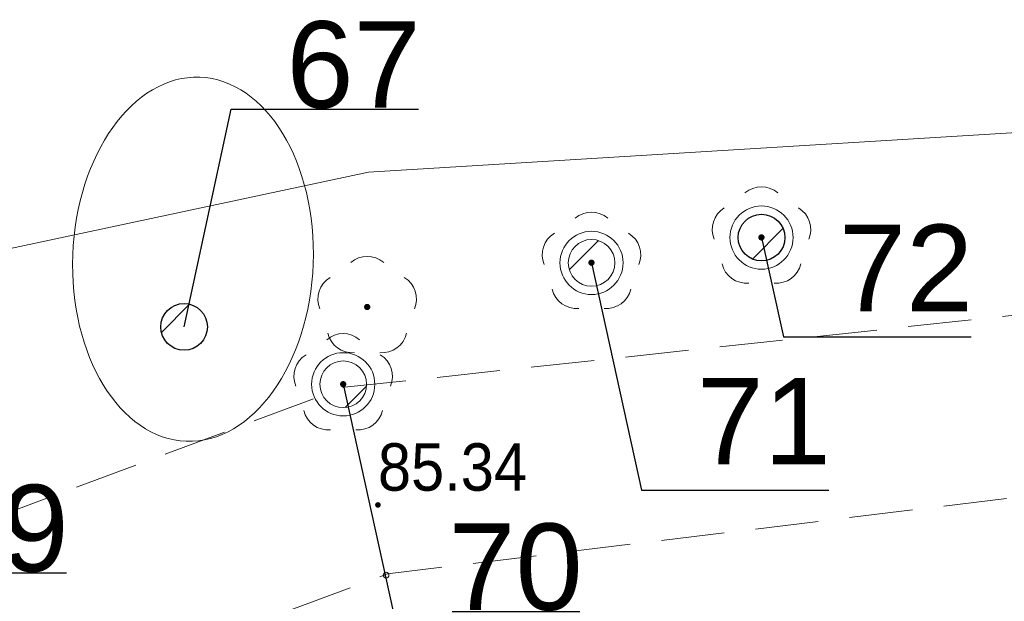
# Model space of a CAD drawing. Header units: metres. Extents: x 6540907 to 6541833, y 5893434 to 5894895.
# Tile 48 of 256: x 6541180 to 6541196, y 5893721 to 5893730. Entities that reach past the tile are written whole.
import ezdxf
from ezdxf import colors
from ezdxf.entities.mleader import LeaderData, LeaderLine
from ezdxf.enums import TextEntityAlignment as Align
from ezdxf.math import Vec2, Vec3

# ---------------------------------------------------------------- set-up
doc = ezdxf.new("R2010")
doc.units = ezdxf.units.M
doc.header["$MEASUREMENT"] = 0
doc.linetypes.add('1.0_0.5', pattern=[1.5, 1, -0.5])
doc.layers.get('0').update_dxf_attribs({"color": 2, "linetype": 'CONTINUOUS', "lineweight": 5})
for name, color, linetype, lineweight in [('140-Punkty robocze', 251, 'CONTINUOUS', 9), ('chodnik', 251, 'CONTINUOUS', 9), ('drzewo liściaste', 251, 'CONTINUOUS', 9), ('pikieta sztuczna', 251, 'CONTINUOUS', 9), ('pikieta sztuczna-Atr2', 251, 'CONTINUOUS', 9), ('przewód elektroenergetyczny podziemny', 251, 'CONTINUOUS', 9), ('z_g_drzewa do usuniecia', 10, 'CONTINUOUS', 20), ('z_i_drzewa_liściste_korony', 66, 'CONTINUOUS', 20), ('z_i_drzewa_opis', 7, 'CONTINUOUS', 25)]:
    doc.layers.add(name, color=color, linetype=linetype, lineweight=lineweight)
doc.styles.add('Opisowy', font='arial.ttf')
doc.styles.get("Standard").update_dxf_attribs({"font": 'Arial', "width": 0.75})

# ---------------------------------------------------------------- blocks, each defined once
blk = doc.blocks.new('OP021')
at = {"linetype": 'Continuous', "lineweight": 13}
h = blk.add_hatch(color=0, dxfattribs=at)
edge = h.paths.add_edge_path()
edge.add_arc((0, 0), 0.05, 0, 360)
at = {"color": 0, "linetype": 'Continuous', "lineweight": 13}
for centre, start, end in [((0, 0.4), 49.272, 130.728), ((-0.38, 0.124), 121.308, 202.548), ((0.38, 0.124), 337.452, 58.692), ((-0.235, -0.324), 193.221, 274.871), ((0.235, -0.324), 265.129, 346.7789999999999)]:
    blk.add_arc(centre, 0.4, start, end, dxfattribs=at)
blk = doc.blocks.new('PW01')
at = {"linetype": 'Continuous', "lineweight": 13}
h = blk.add_hatch(color=0, dxfattribs=at)
edge = h.paths.add_edge_path()
edge.add_arc((0, 0), 0.045, 0, 360)
blk = doc.blocks.new('PIKIETA')
at = {"color": 0}
blk.add_circle((0, 0), 0.045, dxfattribs=at)
blk = doc.blocks.new('_None')
blk = doc.blocks.new('punkt')
h = blk.add_hatch()
h.set_pattern_fill('ANSI32', color=256, scale=0.2)
h.set_pattern_definition([(45, (-4781848.87, -5644337.08), (-1.347038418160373, 1.347038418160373), []), (45, (-4781847.971974, -5644337.08), (-1.347038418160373, 1.347038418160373), [])])
edge = h.paths.add_edge_path()
edge.add_arc((0, 0), 0.2429884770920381, 0, 360)
blk.add_circle((0, 0), 0.2429884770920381)

msp = doc.modelspace()

# ---------------------------------------------------------------- linework, layer by layer
at = {"layer": 'chodnik', "linetype": '1.0_0.5', "lineweight": 18, "flags": 128}
msp.add_lwpolyline([(6541148.09, 5893710.203154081), (6541121.4, 5893696.703154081), (6541122.75, 5893694.81315408), (6541149.27, 5893707.44315408), (6541185.84, 5893721.06315408), (6541214.53, 5893724.55315408), (6541220.14, 5893724.06315408), (6541232.78, 5893720.54315408), (6541273.74, 5893698.72315408), (6541292.32, 5893691.73315408), (6541299.58, 5893690.08315408), (6541311.46, 5893689.823154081), (6541320.71, 5893691.52315408), (6541358.75, 5893703.01315408), (6541381.84, 5893702.76315408), (6541383.11, 5893702.283154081), (6541394.29, 5893699.46315408), (6541417.15, 5893690.50315408), (6541419.74, 5893688.413154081), (6541430.87, 5893678.663154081), (6541433.75, 5893676.30315408), (6541442.13, 5893664.703154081), (6541450.88, 5893651.85315408), (6541461.26, 5893638.50315408), (6541472.88, 5893627.113154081), (6541484.16, 5893618.953154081), (6541492.85, 5893614.033154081), (6541512, 5893607.15315408), (6541515.21, 5893606.55315408), (6541516.3, 5893609.15315408), (6541512.94, 5893609.993154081), (6541494.11, 5893616.77315408), (6541485.78, 5893621.47315408), (6541474.82, 5893629.413154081), (6541463.5, 5893640.50315408), (6541453.3, 5893653.613154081), (6541444.59, 5893666.42315408), (6541435.95, 5893678.38315408), (6541432.81, 5893680.953154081), (6541421.67, 5893690.71315408), (6541418.67, 5893693.12315408), (6541395.21, 5893702.323154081), (6541384.01, 5893705.14315408), (6541382.4, 5893705.76315408), (6541358.33, 5893706.01315408), (6541320.17, 5893694.50315408), (6541310.58, 5893692.44315408), (6541305.73, 5893692.42315408), (6541301.24, 5893692.62315408), (6541301.24, 5893692.62315408), (6541293.42, 5893694.87315408), (6541277.75, 5893700.703154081), (6541274.98, 5893701.48315408), (6541233.63, 5893723.15315408), (6541220.53, 5893727.12315408), (6541214.73, 5893727.19315408), (6541185.16, 5893724.01315408)], close=True, dxfattribs=at)
at = {"layer": 'przewód elektroenergetyczny podziemny', "linetype": 'Continuous', "lineweight": 18, "flags": 128}
msp.add_lwpolyline([(6541200.55, 5893728.33315408), (6541185.54, 5893727.413154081), (6541173.78, 5893724.913154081), (6541160.62, 5893718.46315408), (6541149.21, 5893713.50315408), (6541140.47, 5893709.30315408), (6541121.76, 5893700.863154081), (6541109.97, 5893695.04315408), (6541094.7, 5893688.63315408), (6541082.25, 5893681.493154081), (6541069.32, 5893672.51315408), (6541060.42, 5893665.89315408), (6541045.21, 5893655.33315408)], dxfattribs=at)
at = {"layer": 'z_g_drzewa do usuniecia', "linetype": 'Continuous'}
for centre in [(6541189.07089545, 5893725.980744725), (6541185.14089545, 5893724.060744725)]:
    msp.add_circle(centre, 0.5, dxfattribs=at)
at = {"layer": 'z_i_drzewa_liściste_korony', "linetype": 'Continuous'}
msp.add_circle((6541191.76089545, 5893726.380744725), 0.5, dxfattribs=at)
msp.add_ellipse((6541182.76366082, 5893726.038162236), major_axis=(-0.1066278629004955, -2.878952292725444), ratio=0.6608421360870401, dxfattribs=at)

# ---------------------------------------------------------------- block references
at = {"layer": '140-Punkty robocze', "linetype": 'Continuous', "lineweight": 13}
msp.add_blockref('PIKIETA', (6541185.82, 5893721.04315408), dxfattribs=at)
at = {"layer": 'drzewo liściaste', "linetype": 'Continuous', "lineweight": 18}
for p in [(6541191.76, 5893726.38315408), (6541191.76, 5893726.38315408), (6541191.76, 5893726.38315408), (6541189.07, 5893725.98315408), (6541189.07, 5893725.98315408), (6541189.07, 5893725.98315408), (6541185.52, 5893725.283154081), (6541185.52, 5893725.283154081), (6541185.52, 5893725.283154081), (6541185.14, 5893724.06315408), (6541185.14, 5893724.06315408), (6541185.14, 5893724.06315408)]:
    msp.add_blockref('OP021', p, dxfattribs=at)
at = {"layer": 'pikieta sztuczna', "linetype": 'Continuous', "lineweight": 13}
msp.add_blockref('PW01', (6541185.69, 5893722.15315408), dxfattribs=at)
at = {"layer": 'z_g_drzewa do usuniecia', "linetype": 'Continuous', "xscale": 1.520278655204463, "yscale": 1.520278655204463, "zscale": 1.520278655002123}
for p in [(6541189.07089545, 5893725.980744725), (6541185.14089545, 5893724.060744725)]:
    msp.add_blockref('punkt', p, dxfattribs=at)
at = {"layer": 'z_i_drzewa_opis', "ltscale": 0.01, "xscale": 1.520278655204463, "yscale": 1.520278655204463, "zscale": 1.520278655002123}
for p in [(6541191.76089545, 5893726.380744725), (6541182.621867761, 5893724.968704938)]:
    msp.add_blockref('punkt', p, dxfattribs=at)

# ---------------------------------------------------------------- texts
at = {"layer": 'pikieta sztuczna-Atr2', "width": 0.9}
msp.add_text('85.34', height=0.75, dxfattribs=at).set_placement((6541185.69, 5893722.15315408), align=Align.BOTTOM_LEFT)

# ---------------------------------------------------------------- leaders
at = {"layer": 'z_g_drzewa do usuniecia', "linetype": 'Continuous'}
ml = msp.add_multileader_mtext('Standard', dxfattribs=at)
ml.set_content('71', color=256, style='Opisowy')
ml.set_leader_properties()
ml.set_arrow_properties(name='NONE')
ml.build(insert=Vec2(0, 0))
ml.multileader.update_dxf_attribs({"has_dogleg": 0, "text_left_attachment_type": 6, "text_right_attachment_type": 5, "text_top_attachment_type": 0, "text_bottom_attachment_type": 0, "dogleg_length": 1.91433062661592, "arrow_head_size": 7.005444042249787})
ctx = ml.context
ctx.base_point, ctx.char_height, ctx.arrow_head_size, ctx.landing_gap_size, ctx.plane_origin, ctx.plane_x_axis, ctx.plane_y_axis = Vec3(6541189.859553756, 5893722.388342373), 1.368250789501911, 7.005444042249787, 0.8756805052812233, Vec3(6541182.488434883, 5893718.004278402), Vec3(1, -1.49998432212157e-15), Vec3(1.49998432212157e-15, 1)
ctx.left_attachment, ctx.right_attachment, ctx.attachment_type = 6, 5, 2
notes = []
notes.append((ctx, [(1, (1, 1, 0), (6541186.818996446, 5893722.388342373), (1, -1.49998432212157e-15), 3.040557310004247, [(0, [(6541189.07089545, 5893725.980744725), (6541189.859553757, 5893722.388342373), (6541189.859553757, 5893722.388342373), (6541189.859553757, 5893722.388342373), (6541189.859553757, 5893722.388342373), (6541189.859553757, 5893722.388342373), (6541189.859553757, 5893722.388342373), (6541189.859553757, 5893722.388342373), (6541189.859553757, 5893722.388342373), (6541189.859553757, 5893722.388342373), (6541189.859553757, 5893722.388342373), (6541189.859553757, 5893722.388342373), (6541189.859553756, 5893722.388342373), (6541189.859553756, 5893722.388342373), (6541189.859553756, 5893722.388342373), (6541189.859553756, 5893722.388342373), (6541189.859553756, 5893722.388342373), (6541189.859553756, 5893722.388342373), (6541189.859553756, 5893722.388342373), (6541189.859553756, 5893722.388342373), (6541189.859553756, 5893722.388342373), (6541189.859553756, 5893722.388342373), (6541189.859553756, 5893722.388342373), (6541189.859553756, 5893722.388342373), (6541189.859553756, 5893722.388342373), (6541189.859553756, 5893722.388342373), (6541189.859553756, 5893722.388342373), (6541189.859553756, 5893722.388342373), (6541189.859553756, 5893722.388342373), (6541189.859553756, 5893722.388342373), (6541189.859553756, 5893722.388342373), (6541189.859553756, 5893722.388342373), (6541189.859553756, 5893722.388342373), (6541189.859553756, 5893722.388342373), (6541189.859553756, 5893722.388342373), (6541189.859553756, 5893722.388342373), (6541189.859553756, 5893722.388342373), (6541189.859553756, 5893722.388342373), (6541189.859553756, 5893722.388342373), (6541189.859553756, 5893722.388342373), (6541189.859553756, 5893722.388342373), (6541189.859553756, 5893722.388342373), (6541189.859553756, 5893722.388342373), (6541189.859553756, 5893722.388342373), (6541189.859553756, 5893722.388342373), (6541189.859553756, 5893722.388342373), (6541189.859553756, 5893722.388342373), (6541189.859553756, 5893722.388342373), (6541189.859553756, 5893722.388342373), (6541189.859553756, 5893722.388342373), (6541189.859553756, 5893722.388342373), (6541189.859553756, 5893722.388342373), (6541189.859553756, 5893722.388342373), (6541189.859553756, 5893722.388342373), (6541189.859553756, 5893722.388342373), (6541189.859553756, 5893722.388342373), (6541189.859553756, 5893722.388342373), (6541189.859553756, 5893722.388342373), (6541189.859553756, 5893722.388342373), (6541189.859553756, 5893722.388342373), (6541189.859553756, 5893722.388342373), (6541189.859553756, 5893722.388342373), (6541189.859553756, 5893722.388342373), (6541189.859553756, 5893722.388342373), (6541189.859553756, 5893722.388342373), (6541189.859553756, 5893722.388342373), (6541189.859553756, 5893722.388342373), (6541189.859553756, 5893722.388342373), (6541189.859553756, 5893722.388342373), (6541189.859553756, 5893722.388342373), (6541189.859553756, 5893722.388342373), (6541189.859553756, 5893722.388342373), (6541189.859553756, 5893722.388342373), (6541189.859553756, 5893722.388342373), (6541189.859553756, 5893722.388342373), (6541189.859553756, 5893722.388342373), (6541189.859553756, 5893722.388342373), (6541189.859553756, 5893722.388342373), (6541189.859553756, 5893722.388342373), (6541189.859553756, 5893722.388342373), (6541189.859553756, 5893722.388342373), (6541189.859553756, 5893722.388342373), (6541189.859553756, 5893722.388342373), (6541189.859553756, 5893722.388342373), (6541189.859553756, 5893722.388342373), (6541189.859553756, 5893722.388342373), (6541189.859553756, 5893722.388342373), (6541189.859553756, 5893722.388342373), (6541189.859553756, 5893722.388342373), (6541189.859553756, 5893722.388342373), (6541189.859553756, 5893722.388342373), (6541189.859553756, 5893722.388342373), (6541189.859553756, 5893722.388342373), (6541189.859553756, 5893722.388342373), (6541189.859553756, 5893722.388342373), (6541189.859553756, 5893722.388342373), (6541189.859553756, 5893722.388342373), (6541189.859553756, 5893722.388342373), (6541189.859553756, 5893722.388342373), (6541189.859553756, 5893722.388342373), (6541189.859553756, 5893722.388342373), (6541189.859553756, 5893722.388342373), (6541189.859553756, 5893722.388342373), (6541189.859553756, 5893722.388342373), (6541189.859553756, 5893722.388342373), (6541189.859553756, 5893722.388342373), (6541189.859553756, 5893722.388342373), (6541189.859553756, 5893722.388342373), (6541189.859553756, 5893722.388342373), (6541189.859553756, 5893722.388342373), (6541189.859553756, 5893722.388342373), (6541189.859553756, 5893722.388342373), (6541189.859553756, 5893722.388342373), (6541189.859553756, 5893722.388342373), (6541189.859553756, 5893722.388342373), (6541189.859553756, 5893722.388342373), (6541189.859553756, 5893722.388342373), (6541189.859553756, 5893722.388342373), (6541189.859553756, 5893722.388342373), (6541189.859553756, 5893722.388342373), (6541189.859553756, 5893722.388342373), (6541189.859553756, 5893722.388342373), (6541189.859553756, 5893722.388342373), (6541189.859553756, 5893722.388342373), (6541189.859553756, 5893722.388342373), (6541189.859553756, 5893722.388342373)], 256, [])])]))
ctx.mtext.insert, ctx.mtext.text_direction, ctx.mtext.rotation, ctx.mtext.flow_direction = Vec3(6541190.735234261, 5893724.161655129), Vec3(1, -1.49998432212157e-15), -1.49998432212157e-15, 5
ml = msp.add_multileader_mtext('Standard', dxfattribs=at)
ml.set_content('70', color=256, style='Opisowy')
ml.set_leader_properties()
ml.set_arrow_properties(name='NONE')
ml.build(insert=Vec2(0, 0))
ml.multileader.update_dxf_attribs({"has_dogleg": 0, "text_left_attachment_type": 6, "text_right_attachment_type": 5, "text_top_attachment_type": 0, "text_bottom_attachment_type": 0, "dogleg_length": 1.91433062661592, "arrow_head_size": 7.005444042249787})
ctx = ml.context
ctx.base_point, ctx.char_height, ctx.arrow_head_size, ctx.landing_gap_size, ctx.plane_origin, ctx.plane_x_axis, ctx.plane_y_axis = Vec3(6541185.929553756, 5893720.468342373), 1.368250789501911, 7.005444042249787, 0.8756805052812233, Vec3(6541178.558434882, 5893716.084278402), Vec3(1, -1.49998432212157e-15), Vec3(1.49998432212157e-15, 1)
ctx.left_attachment, ctx.right_attachment, ctx.attachment_type = 6, 5, 2
notes.append((ctx, [(1, (1, 1, 0), (6541182.888996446, 5893720.468342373), (1, -1.49998432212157e-15), 3.040557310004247, [(0, [(6541185.14089545, 5893724.060744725), (6541185.929553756, 5893720.468342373), (6541185.929553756, 5893720.468342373), (6541185.929553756, 5893720.468342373), (6541185.929553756, 5893720.468342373), (6541185.929553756, 5893720.468342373), (6541185.929553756, 5893720.468342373), (6541185.929553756, 5893720.468342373), (6541185.929553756, 5893720.468342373), (6541185.929553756, 5893720.468342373), (6541185.929553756, 5893720.468342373), (6541185.929553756, 5893720.468342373), (6541185.929553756, 5893720.468342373), (6541185.929553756, 5893720.468342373), (6541185.929553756, 5893720.468342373), (6541185.929553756, 5893720.468342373), (6541185.929553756, 5893720.468342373), (6541185.929553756, 5893720.468342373), (6541185.929553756, 5893720.468342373), (6541185.929553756, 5893720.468342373), (6541185.929553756, 5893720.468342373), (6541185.929553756, 5893720.468342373), (6541185.929553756, 5893720.468342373), (6541185.929553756, 5893720.468342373), (6541185.929553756, 5893720.468342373), (6541185.929553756, 5893720.468342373), (6541185.929553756, 5893720.468342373), (6541185.929553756, 5893720.468342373), (6541185.929553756, 5893720.468342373), (6541185.929553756, 5893720.468342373), (6541185.929553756, 5893720.468342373), (6541185.929553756, 5893720.468342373), (6541185.929553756, 5893720.468342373), (6541185.929553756, 5893720.468342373), (6541185.929553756, 5893720.468342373), (6541185.929553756, 5893720.468342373), (6541185.929553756, 5893720.468342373), (6541185.929553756, 5893720.468342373), (6541185.929553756, 5893720.468342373), (6541185.929553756, 5893720.468342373), (6541185.929553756, 5893720.468342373), (6541185.929553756, 5893720.468342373), (6541185.929553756, 5893720.468342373), (6541185.929553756, 5893720.468342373), (6541185.929553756, 5893720.468342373), (6541185.929553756, 5893720.468342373), (6541185.929553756, 5893720.468342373), (6541185.929553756, 5893720.468342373), (6541185.929553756, 5893720.468342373), (6541185.929553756, 5893720.468342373), (6541185.929553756, 5893720.468342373), (6541185.929553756, 5893720.468342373), (6541185.929553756, 5893720.468342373), (6541185.929553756, 5893720.468342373), (6541185.929553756, 5893720.468342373), (6541185.929553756, 5893720.468342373), (6541185.929553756, 5893720.468342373), (6541185.929553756, 5893720.468342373), (6541185.929553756, 5893720.468342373), (6541185.929553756, 5893720.468342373), (6541185.929553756, 5893720.468342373), (6541185.929553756, 5893720.468342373), (6541185.929553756, 5893720.468342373), (6541185.929553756, 5893720.468342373), (6541185.929553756, 5893720.468342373), (6541185.929553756, 5893720.468342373), (6541185.929553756, 5893720.468342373), (6541185.929553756, 5893720.468342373), (6541185.929553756, 5893720.468342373), (6541185.929553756, 5893720.468342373), (6541185.929553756, 5893720.468342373), (6541185.929553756, 5893720.468342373), (6541185.929553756, 5893720.468342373), (6541185.929553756, 5893720.468342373), (6541185.929553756, 5893720.468342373), (6541185.929553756, 5893720.468342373), (6541185.929553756, 5893720.468342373), (6541185.929553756, 5893720.468342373), (6541185.929553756, 5893720.468342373), (6541185.929553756, 5893720.468342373), (6541185.929553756, 5893720.468342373), (6541185.929553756, 5893720.468342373), (6541185.929553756, 5893720.468342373), (6541185.929553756, 5893720.468342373), (6541185.929553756, 5893720.468342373), (6541185.929553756, 5893720.468342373), (6541185.929553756, 5893720.468342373), (6541185.929553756, 5893720.468342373), (6541185.929553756, 5893720.468342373), (6541185.929553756, 5893720.468342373), (6541185.929553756, 5893720.468342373), (6541185.929553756, 5893720.468342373), (6541185.929553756, 5893720.468342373), (6541185.929553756, 5893720.468342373), (6541185.929553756, 5893720.468342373), (6541185.929553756, 5893720.468342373), (6541185.929553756, 5893720.468342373), (6541185.929553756, 5893720.468342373), (6541185.929553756, 5893720.468342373), (6541185.929553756, 5893720.468342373), (6541185.929553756, 5893720.468342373), (6541185.929553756, 5893720.468342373), (6541185.929553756, 5893720.468342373), (6541185.929553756, 5893720.468342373), (6541185.929553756, 5893720.468342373), (6541185.929553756, 5893720.468342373), (6541185.929553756, 5893720.468342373), (6541185.929553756, 5893720.468342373), (6541185.929553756, 5893720.468342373), (6541185.929553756, 5893720.468342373), (6541185.929553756, 5893720.468342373), (6541185.929553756, 5893720.468342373), (6541185.929553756, 5893720.468342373), (6541185.929553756, 5893720.468342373), (6541185.929553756, 5893720.468342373), (6541185.929553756, 5893720.468342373), (6541185.929553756, 5893720.468342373), (6541185.929553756, 5893720.468342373), (6541185.929553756, 5893720.468342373), (6541185.929553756, 5893720.468342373), (6541185.929553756, 5893720.468342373), (6541185.929553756, 5893720.468342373), (6541185.929553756, 5893720.468342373), (6541185.929553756, 5893720.468342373), (6541185.929553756, 5893720.468342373), (6541185.929553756, 5893720.468342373)], 256, [])])]))
ctx.mtext.insert, ctx.mtext.text_direction, ctx.mtext.rotation, ctx.mtext.flow_direction = Vec3(6541186.805234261, 5893721.859926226), Vec3(1, -1.49998432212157e-15), -1.49998432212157e-15, 5
ml = msp.add_multileader_mtext('Standard', dxfattribs=at)
ml.set_content('69', color=256, style='Opisowy')
ml.set_leader_properties()
ml.set_arrow_properties(name='NONE')
ml.build(insert=Vec2(0, 0))
ml.multileader.update_dxf_attribs({"has_dogleg": 0, "text_left_attachment_type": 6, "text_right_attachment_type": 5, "text_top_attachment_type": 0, "text_bottom_attachment_type": 0, "dogleg_length": 1.91433062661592, "arrow_head_size": 7.005444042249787})
ctx = ml.context
ctx.base_point, ctx.char_height, ctx.arrow_head_size, ctx.landing_gap_size, ctx.plane_origin, ctx.plane_x_axis, ctx.plane_y_axis = Vec3(6541177.794951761, 5893721.079711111), 1.368250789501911, 7.005444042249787, 0.8756805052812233, Vec3(6541170.718434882, 5893715.274278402), Vec3(1, -1.49998432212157e-15), Vec3(1.49998432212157e-15, 1)
ctx.left_attachment, ctx.right_attachment, ctx.attachment_type = 6, 5, 2
notes.append((ctx, [(1, (1, 1, 0), (6541174.754394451, 5893721.079711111), (1, -1.49998432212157e-15), 3.040557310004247, [(0, [(6541177.30089545, 5893723.250744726), (6541177.794951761, 5893721.079711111), (6541177.794951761, 5893721.079711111), (6541177.794951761, 5893721.079711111), (6541177.794951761, 5893721.079711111), (6541177.794951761, 5893721.079711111), (6541177.794951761, 5893721.079711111), (6541177.794951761, 5893721.079711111), (6541177.794951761, 5893721.079711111), (6541177.794951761, 5893721.079711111), (6541177.794951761, 5893721.079711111), (6541177.794951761, 5893721.079711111), (6541177.794951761, 5893721.079711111), (6541177.794951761, 5893721.079711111), (6541177.794951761, 5893721.079711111), (6541177.794951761, 5893721.079711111), (6541177.794951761, 5893721.079711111), (6541177.794951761, 5893721.079711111), (6541177.794951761, 5893721.079711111), (6541177.794951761, 5893721.079711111), (6541177.794951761, 5893721.079711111), (6541177.794951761, 5893721.079711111), (6541177.794951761, 5893721.079711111), (6541177.794951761, 5893721.079711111), (6541177.794951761, 5893721.079711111), (6541177.794951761, 5893721.079711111), (6541177.794951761, 5893721.079711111), (6541177.794951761, 5893721.079711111), (6541177.794951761, 5893721.079711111), (6541177.794951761, 5893721.079711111), (6541177.794951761, 5893721.079711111), (6541177.794951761, 5893721.079711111), (6541177.794951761, 5893721.079711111), (6541177.794951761, 5893721.079711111), (6541177.794951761, 5893721.079711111), (6541177.794951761, 5893721.079711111), (6541177.794951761, 5893721.079711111), (6541177.794951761, 5893721.079711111), (6541177.794951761, 5893721.079711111), (6541177.794951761, 5893721.079711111), (6541177.794951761, 5893721.079711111), (6541177.794951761, 5893721.079711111), (6541177.794951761, 5893721.079711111), (6541177.794951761, 5893721.079711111), (6541177.794951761, 5893721.079711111), (6541177.794951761, 5893721.079711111), (6541177.794951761, 5893721.079711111), (6541177.794951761, 5893721.079711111), (6541177.794951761, 5893721.079711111), (6541177.794951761, 5893721.079711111), (6541177.794951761, 5893721.079711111), (6541177.794951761, 5893721.079711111), (6541177.794951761, 5893721.079711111), (6541177.794951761, 5893721.079711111), (6541177.794951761, 5893721.079711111), (6541177.794951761, 5893721.079711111), (6541177.794951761, 5893721.079711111), (6541177.794951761, 5893721.079711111), (6541177.794951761, 5893721.079711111), (6541177.794951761, 5893721.079711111), (6541177.794951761, 5893721.079711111), (6541177.794951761, 5893721.079711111), (6541177.794951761, 5893721.079711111), (6541177.794951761, 5893721.079711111), (6541177.794951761, 5893721.079711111), (6541177.794951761, 5893721.079711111), (6541177.794951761, 5893721.079711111), (6541177.794951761, 5893721.079711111), (6541177.794951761, 5893721.079711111), (6541177.794951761, 5893721.079711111), (6541177.794951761, 5893721.079711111), (6541177.794951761, 5893721.079711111), (6541177.794951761, 5893721.079711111), (6541177.794951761, 5893721.079711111), (6541177.794951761, 5893721.079711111), (6541177.794951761, 5893721.079711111), (6541177.794951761, 5893721.079711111), (6541177.794951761, 5893721.079711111), (6541177.794951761, 5893721.079711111), (6541177.794951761, 5893721.079711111), (6541177.794951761, 5893721.079711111), (6541177.794951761, 5893721.079711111), (6541177.794951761, 5893721.079711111), (6541177.794951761, 5893721.079711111), (6541177.794951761, 5893721.079711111), (6541177.794951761, 5893721.079711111), (6541177.794951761, 5893721.079711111), (6541177.794951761, 5893721.079711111), (6541177.794951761, 5893721.079711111), (6541177.794951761, 5893721.079711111), (6541177.794951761, 5893721.079711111), (6541177.794951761, 5893721.079711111), (6541177.794951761, 5893721.079711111), (6541177.794951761, 5893721.079711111), (6541177.794951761, 5893721.079711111), (6541177.794951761, 5893721.079711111), (6541177.794951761, 5893721.079711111), (6541177.794951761, 5893721.079711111), (6541177.794951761, 5893721.079711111), (6541177.794951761, 5893721.079711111), (6541177.794951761, 5893721.079711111), (6541177.794951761, 5893721.079711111), (6541177.794951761, 5893721.079711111), (6541177.794951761, 5893721.079711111), (6541177.794951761, 5893721.079711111), (6541177.794951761, 5893721.079711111), (6541177.794951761, 5893721.079711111), (6541177.794951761, 5893721.079711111), (6541177.794951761, 5893721.079711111), (6541177.794951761, 5893721.079711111), (6541177.794951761, 5893721.079711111), (6541177.794951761, 5893721.079711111), (6541177.794951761, 5893721.079711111), (6541177.794951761, 5893721.079711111), (6541177.794951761, 5893721.079711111), (6541177.794951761, 5893721.079711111), (6541177.794951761, 5893721.079711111), (6541177.794951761, 5893721.079711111), (6541177.794951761, 5893721.079711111), (6541177.794951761, 5893721.079711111), (6541177.794951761, 5893721.079711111), (6541177.794951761, 5893721.079711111), (6541177.794951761, 5893721.079711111), (6541177.794951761, 5893721.079711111), (6541177.794951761, 5893721.079711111), (6541177.794951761, 5893721.079711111)], 256, [])])]))
ctx.mtext.insert, ctx.mtext.text_direction, ctx.mtext.rotation, ctx.mtext.flow_direction = Vec3(6541178.670632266, 5893722.471294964), Vec3(1, -1.49998432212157e-15), -1.49998432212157e-15, 5
at = {"layer": 'z_i_drzewa_opis'}
ml = msp.add_multileader_mtext('Standard', dxfattribs=at)
ml.set_content('67', color=256, style='Opisowy')
ml.set_leader_properties()
ml.set_arrow_properties(name='NONE')
ml.build(insert=Vec2(0, 0))
ml.multileader.update_dxf_attribs({"has_dogleg": 0, "text_left_attachment_type": 6, "text_right_attachment_type": 5, "text_top_attachment_type": 0, "text_bottom_attachment_type": 0, "dogleg_length": 1.91433062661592, "arrow_head_size": 7.005444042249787})
ctx = ml.context
ctx.base_point, ctx.char_height, ctx.arrow_head_size, ctx.landing_gap_size, ctx.plane_origin, ctx.plane_x_axis, ctx.plane_y_axis = Vec3(6541183.366257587, 5893728.410376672), 1.368250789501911, 7.005444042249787, 0.8756805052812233, Vec3(6541176.039407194, 5893716.992238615), Vec3(1, -1.49998432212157e-15), Vec3(1.49998432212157e-15, 1)
ctx.left_attachment, ctx.right_attachment, ctx.attachment_type = 6, 5, 2
notes.append((ctx, [(1, (1, 1, 0), (6541180.325700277, 5893728.410376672), (1, -1.49998432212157e-15), 3.040557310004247, [(0, [(6541182.621867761, 5893724.968704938), (6541183.366257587, 5893728.410376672), (6541183.366257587, 5893728.410376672), (6541183.366257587, 5893728.410376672), (6541183.366257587, 5893728.410376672), (6541183.366257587, 5893728.410376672), (6541183.366257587, 5893728.410376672), (6541183.366257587, 5893728.410376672), (6541183.366257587, 5893728.410376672), (6541183.366257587, 5893728.410376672), (6541183.366257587, 5893728.410376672), (6541183.366257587, 5893728.410376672), (6541183.366257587, 5893728.410376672), (6541183.366257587, 5893728.410376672), (6541183.366257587, 5893728.410376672), (6541183.366257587, 5893728.410376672), (6541183.366257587, 5893728.410376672), (6541183.366257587, 5893728.410376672), (6541183.366257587, 5893728.410376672), (6541183.366257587, 5893728.410376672), (6541183.366257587, 5893728.410376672), (6541183.366257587, 5893728.410376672), (6541183.366257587, 5893728.410376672), (6541183.366257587, 5893728.410376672), (6541183.366257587, 5893728.410376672), (6541183.366257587, 5893728.410376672), (6541183.366257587, 5893728.410376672), (6541183.366257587, 5893728.410376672), (6541183.366257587, 5893728.410376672), (6541183.366257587, 5893728.410376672), (6541183.366257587, 5893728.410376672), (6541183.366257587, 5893728.410376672), (6541183.366257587, 5893728.410376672), (6541183.366257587, 5893728.410376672), (6541183.366257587, 5893728.410376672), (6541183.366257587, 5893728.410376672), (6541183.366257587, 5893728.410376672), (6541183.366257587, 5893728.410376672), (6541183.366257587, 5893728.410376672), (6541183.366257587, 5893728.410376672), (6541183.366257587, 5893728.410376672), (6541183.366257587, 5893728.410376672), (6541183.366257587, 5893728.410376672), (6541183.366257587, 5893728.410376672), (6541183.366257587, 5893728.410376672), (6541183.366257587, 5893728.410376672), (6541183.366257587, 5893728.410376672), (6541183.366257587, 5893728.410376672), (6541183.366257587, 5893728.410376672), (6541183.366257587, 5893728.410376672), (6541183.366257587, 5893728.410376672), (6541183.366257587, 5893728.410376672), (6541183.366257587, 5893728.410376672), (6541183.366257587, 5893728.410376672), (6541183.366257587, 5893728.410376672), (6541183.366257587, 5893728.410376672), (6541183.366257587, 5893728.410376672), (6541183.366257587, 5893728.410376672), (6541183.366257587, 5893728.410376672), (6541183.366257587, 5893728.410376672), (6541183.366257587, 5893728.410376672), (6541183.366257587, 5893728.410376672), (6541183.366257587, 5893728.410376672), (6541183.366257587, 5893728.410376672), (6541183.366257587, 5893728.410376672), (6541183.366257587, 5893728.410376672), (6541183.366257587, 5893728.410376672), (6541183.366257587, 5893728.410376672), (6541183.366257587, 5893728.410376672), (6541183.366257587, 5893728.410376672), (6541183.366257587, 5893728.410376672), (6541183.366257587, 5893728.410376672), (6541183.366257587, 5893728.410376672), (6541183.366257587, 5893728.410376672), (6541183.366257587, 5893728.410376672), (6541183.366257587, 5893728.410376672), (6541183.366257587, 5893728.410376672), (6541183.366257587, 5893728.410376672), (6541183.366257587, 5893728.410376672), (6541183.366257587, 5893728.410376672), (6541183.366257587, 5893728.410376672), (6541183.366257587, 5893728.410376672), (6541183.366257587, 5893728.410376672), (6541183.366257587, 5893728.410376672), (6541183.366257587, 5893728.410376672), (6541183.366257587, 5893728.410376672), (6541183.366257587, 5893728.410376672), (6541183.366257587, 5893728.410376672), (6541183.366257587, 5893728.410376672), (6541183.366257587, 5893728.410376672), (6541183.366257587, 5893728.410376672), (6541183.366257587, 5893728.410376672), (6541183.366257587, 5893728.410376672), (6541183.366257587, 5893728.410376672), (6541183.366257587, 5893728.410376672), (6541183.366257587, 5893728.410376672), (6541183.366257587, 5893728.410376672), (6541183.366257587, 5893728.410376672), (6541183.366257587, 5893728.410376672), (6541183.366257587, 5893728.410376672), (6541183.366257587, 5893728.410376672), (6541183.366257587, 5893728.410376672), (6541183.366257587, 5893728.410376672), (6541183.366257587, 5893728.410376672), (6541183.366257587, 5893728.410376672), (6541183.366257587, 5893728.410376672), (6541183.366257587, 5893728.410376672), (6541183.366257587, 5893728.410376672), (6541183.366257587, 5893728.410376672), (6541183.366257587, 5893728.410376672), (6541183.366257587, 5893728.410376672), (6541183.366257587, 5893728.410376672), (6541183.366257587, 5893728.410376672), (6541183.366257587, 5893728.410376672), (6541183.366257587, 5893728.410376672), (6541183.366257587, 5893728.410376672), (6541183.366257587, 5893728.410376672), (6541183.366257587, 5893728.410376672), (6541183.366257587, 5893728.410376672), (6541183.366257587, 5893728.410376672), (6541183.366257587, 5893728.410376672), (6541183.366257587, 5893728.410376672), (6541183.366257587, 5893728.410376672), (6541183.366257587, 5893728.410376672), (6541183.366257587, 5893728.410376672), (6541183.366257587, 5893728.410376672)], 256, [])])]))
ctx.mtext.insert, ctx.mtext.text_direction, ctx.mtext.rotation, ctx.mtext.flow_direction = Vec3(6541184.241938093, 5893729.801960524), Vec3(1, -1.49998432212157e-15), -1.49998432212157e-15, 5
ml = msp.add_multileader_mtext('Standard', dxfattribs=at)
ml.set_content('72', color=256, style='Opisowy')
ml.set_leader_properties()
ml.set_arrow_properties(name='NONE')
ml.build(insert=Vec2(0, 0))
ml.multileader.update_dxf_attribs({"has_dogleg": 0, "text_left_attachment_type": 6, "text_right_attachment_type": 5, "text_top_attachment_type": 0, "text_bottom_attachment_type": 0, "dogleg_length": 1.91433062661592, "arrow_head_size": 7.005444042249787})
ctx = ml.context
ctx.base_point, ctx.char_height, ctx.arrow_head_size, ctx.landing_gap_size, ctx.plane_origin, ctx.plane_x_axis, ctx.plane_y_axis = Vec3(6541192.109742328, 5893724.81168631), 1.368250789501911, 7.005444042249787, 0.8756805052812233, Vec3(6541185.178434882, 5893718.404278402), Vec3(1, -1.49998432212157e-15), Vec3(1.49998432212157e-15, 1)
ctx.left_attachment, ctx.right_attachment, ctx.attachment_type = 6, 5, 2
notes.append((ctx, [(1, (1, 1, 0), (6541189.069185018, 5893724.81168631), (1, -1.49998432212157e-15), 3.040557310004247, [(0, [(6541191.76089545, 5893726.380744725), (6541192.109742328, 5893724.81168631), (6541192.109742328, 5893724.81168631), (6541192.109742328, 5893724.81168631), (6541192.109742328, 5893724.81168631), (6541192.109742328, 5893724.81168631), (6541192.109742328, 5893724.81168631), (6541192.109742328, 5893724.81168631), (6541192.109742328, 5893724.81168631), (6541192.109742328, 5893724.81168631), (6541192.109742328, 5893724.81168631), (6541192.109742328, 5893724.81168631), (6541192.109742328, 5893724.81168631), (6541192.109742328, 5893724.81168631), (6541192.109742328, 5893724.81168631), (6541192.109742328, 5893724.81168631), (6541192.109742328, 5893724.81168631), (6541192.109742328, 5893724.81168631), (6541192.109742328, 5893724.81168631), (6541192.109742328, 5893724.81168631), (6541192.109742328, 5893724.81168631), (6541192.109742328, 5893724.81168631), (6541192.109742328, 5893724.81168631), (6541192.109742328, 5893724.81168631), (6541192.109742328, 5893724.81168631), (6541192.109742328, 5893724.81168631), (6541192.109742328, 5893724.81168631), (6541192.109742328, 5893724.81168631), (6541192.109742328, 5893724.81168631), (6541192.109742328, 5893724.81168631), (6541192.109742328, 5893724.81168631), (6541192.109742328, 5893724.81168631), (6541192.109742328, 5893724.81168631), (6541192.109742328, 5893724.81168631), (6541192.109742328, 5893724.81168631), (6541192.109742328, 5893724.81168631), (6541192.109742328, 5893724.81168631), (6541192.109742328, 5893724.81168631), (6541192.109742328, 5893724.81168631), (6541192.109742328, 5893724.81168631), (6541192.109742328, 5893724.81168631), (6541192.109742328, 5893724.81168631), (6541192.109742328, 5893724.81168631), (6541192.109742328, 5893724.81168631), (6541192.109742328, 5893724.81168631), (6541192.109742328, 5893724.81168631), (6541192.109742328, 5893724.81168631), (6541192.109742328, 5893724.81168631), (6541192.109742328, 5893724.81168631), (6541192.109742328, 5893724.81168631), (6541192.109742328, 5893724.81168631), (6541192.109742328, 5893724.81168631), (6541192.109742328, 5893724.81168631), (6541192.109742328, 5893724.81168631), (6541192.109742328, 5893724.81168631), (6541192.109742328, 5893724.81168631), (6541192.109742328, 5893724.81168631), (6541192.109742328, 5893724.81168631), (6541192.109742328, 5893724.81168631), (6541192.109742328, 5893724.81168631), (6541192.109742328, 5893724.81168631), (6541192.109742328, 5893724.81168631), (6541192.109742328, 5893724.81168631), (6541192.109742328, 5893724.81168631), (6541192.109742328, 5893724.81168631), (6541192.109742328, 5893724.81168631), (6541192.109742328, 5893724.81168631), (6541192.109742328, 5893724.81168631), (6541192.109742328, 5893724.81168631), (6541192.109742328, 5893724.81168631), (6541192.109742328, 5893724.81168631), (6541192.109742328, 5893724.81168631), (6541192.109742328, 5893724.81168631), (6541192.109742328, 5893724.81168631), (6541192.109742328, 5893724.81168631), (6541192.109742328, 5893724.81168631), (6541192.109742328, 5893724.81168631), (6541192.109742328, 5893724.81168631), (6541192.109742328, 5893724.81168631), (6541192.109742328, 5893724.81168631), (6541192.109742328, 5893724.81168631), (6541192.109742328, 5893724.81168631), (6541192.109742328, 5893724.81168631), (6541192.109742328, 5893724.81168631), (6541192.109742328, 5893724.81168631), (6541192.109742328, 5893724.81168631), (6541192.109742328, 5893724.81168631), (6541192.109742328, 5893724.81168631), (6541192.109742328, 5893724.81168631), (6541192.109742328, 5893724.81168631), (6541192.109742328, 5893724.81168631), (6541192.109742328, 5893724.81168631), (6541192.109742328, 5893724.81168631), (6541192.109742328, 5893724.81168631), (6541192.109742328, 5893724.81168631), (6541192.109742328, 5893724.81168631), (6541192.109742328, 5893724.81168631), (6541192.109742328, 5893724.81168631), (6541192.109742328, 5893724.81168631), (6541192.109742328, 5893724.81168631), (6541192.109742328, 5893724.81168631), (6541192.109742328, 5893724.81168631), (6541192.109742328, 5893724.81168631), (6541192.109742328, 5893724.81168631), (6541192.109742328, 5893724.81168631), (6541192.109742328, 5893724.81168631), (6541192.109742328, 5893724.81168631), (6541192.109742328, 5893724.81168631), (6541192.109742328, 5893724.81168631), (6541192.109742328, 5893724.81168631), (6541192.109742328, 5893724.81168631), (6541192.109742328, 5893724.81168631), (6541192.109742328, 5893724.81168631), (6541192.109742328, 5893724.81168631), (6541192.109742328, 5893724.81168631), (6541192.109742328, 5893724.81168631), (6541192.109742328, 5893724.81168631), (6541192.109742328, 5893724.81168631), (6541192.109742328, 5893724.81168631), (6541192.109742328, 5893724.81168631), (6541192.109742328, 5893724.81168631), (6541192.109742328, 5893724.81168631), (6541192.109742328, 5893724.81168631), (6541192.109742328, 5893724.81168631), (6541192.109742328, 5893724.81168631), (6541192.109742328, 5893724.81168631)], 256, [])])]))
ctx.mtext.insert, ctx.mtext.text_direction, ctx.mtext.rotation, ctx.mtext.flow_direction = Vec3(6541192.985422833, 5893726.584999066), Vec3(1, -1.49998432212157e-15), -1.49998432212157e-15, 5
for ctx, leaders in notes:
    for number, flags, end, landing, length, lines in leaders:
        leader = LeaderData()
        leader.index, (leader.has_last_leader_line, leader.has_dogleg_vector, leader.attachment_direction) = number, flags
        leader.last_leader_point, leader.dogleg_vector, leader.dogleg_length = Vec3(end), Vec3(landing), length
        for number, points, colour, breaks in lines:
            line = LeaderLine()
            line.index, line.vertices, line.color, line.breaks = number, Vec3.list(points), colors.encode_raw_color(colour), breaks
            leader.lines.append(line)
        ctx.leaders.append(leader)

doc.saveas('drawing.dxf')
